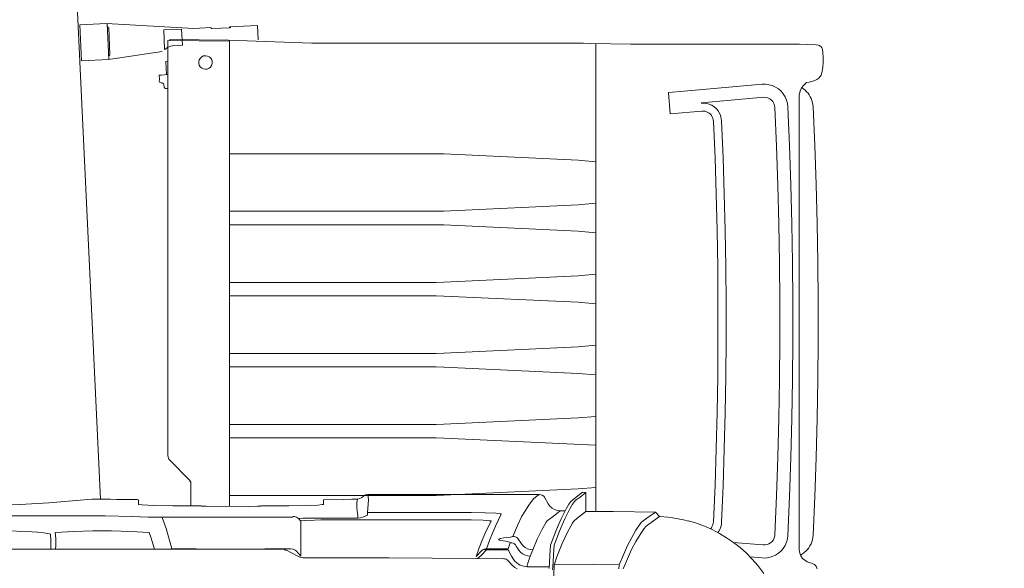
# Model space of a CAD drawing. Header units: millimetres. Extents: x 2204655785 to 2205143108, y 485765510 to 486291538.
# Tile 71 of 156: x 2205001166 to 2205002316, y 486134385 to 486135025. Entities that reach past the tile are written whole.
import ezdxf
from ezdxf.enums import TextEntityAlignment as Align
from ezdxf.lldxf.tags import DXFTag

# ---------------------------------------------------------------- set-up
doc = ezdxf.new("R2010")
doc.units = ezdxf.units.MM
doc.linetypes.add('НЕВИДИМАЯX2', pattern=[19.05, 12.7, -6.35])
for name, color, linetype in [('206ППР Панелевоз', 7, 'Continuous'), ('ППР_Опасная зона от крана', 1, 'Continuous'), ('ППР_Разрез', 5, 'Continuous'), ('ППР_Стрела', 7, 'Continuous')]:
    doc.layers.add(name, color=color, linetype=linetype)
doc.styles.add('ППРк_М1-1', font='GOST_Common Italic.ttf', dxfattribs={"height": 800})
doc.styles.add('ППРк_М1-1кран', font='GOST_Common Italic.ttf', dxfattribs={"width": 0.8, "height": 600})
tags = doc.linetypes.add('опасная зона_Кран', pattern='A,30,-8,4,-8,30,-8,4,-8,30,-8,4,[230,Bbox.shx,S=2.5,R=0,X=0,Y=-10],-6', length=148).pattern_tags.tags
tags[24] = DXFTag(74, 5)

# ---------------------------------------------------------------- blocks, each defined once
blk = doc.blocks.new('*U420')
at = {"layer": 'ППР_Опасная зона от крана', "linetype": 'опасная зона_Кран', "lineweight": 80, "ltscale": 100}
blk.add_arc((29475, 0), 50270, 270, 90, dxfattribs=at)
at = {"layer": 'ППР_Стрела', "linetype": 'НЕВИДИМАЯX2', "lineweight": 50, "ltscale": 100}
blk.add_arc((29475, 0), 38700, 270, 90, dxfattribs=at)
at = {"layer": 'ППР_Стрела', "linetype": 'Continuous', "lineweight": 100}
blk.add_arc((29475, 0), 30700, 270, 90, dxfattribs=at)
at = {"style": 'ППРк_М1-1', "width": 0.8}
for tag, p, height, flags in [('ОПАСНАЯ_ЗОНА', (25480.86, 21929.55), 800, 1), ('ОТЛЕТ_ГРУЗА', (25413.72, 20678.22), 800, 1), ('Кол-во_элементов', (2695.66, -1978.25), 1200, 8)]:
    blk.add_attdef(tag, p, '', height=height, dxfattribs=dict(at, flags=flags))
at = {"style": 'ППРк_М1-1', "width": 0.8, "flags": 8}
blk.add_attdef('МАРКА_КРАНА', text='', height=1200, dxfattribs=at).set_placement((8837.5, 818.17), align=Align.CENTER)
blk.add_attdef('ВЫСОТА', text='', height=1200, dxfattribs=at).set_placement((9134.89, -8454.02), align=Align.MIDDLE_CENTER)
at = {"layer": 'Defpoints', "style": 'ППРк_М1-1', "width": 0.8, "flags": 1}
for tag, p in [('МАКСИМАЛЬНАЯ_ДЛИНА_ГРУЗА', (25470.43, 19233.22)), ('ШИРИНА_ГРУЗА', (25397.01, 17803.51))]:
    blk.add_attdef(tag, p, '', height=800, dxfattribs=at)
at = {"layer": 'ППР_Разрез', "style": 'ППРк_М1-1кран', "width": 0.8, "flags": 8}
for tag, p in [('РАЗРЕЗ2', (-1027.85, 55181.17)), ('РАЗРЕЗ', (-1731.87, -54129.29))]:
    blk.add_attdef(tag, p, '', height=800, dxfattribs=at)
at = {"layer": 'ППР_Стрела', "style": 'ППРк_М1-1кран', "width": 0.8, "flags": 8}
for tag, p in [('ВЫСОТА_КРЮКА_ГОРИЗ', (-19652.89, 21607.87)), ('ГАБАРИТ_СТРЕЛЫ', (-25019.84, 21408.72)), ('ВЫСОТА_КРЮКА_НАКЛ', (-20393.31, 20761.66)), ('ВЫЛЕТ', (-16616.63, 14016.8))]:
    blk.add_attdef(tag, p, '', height=800, rotation=317, dxfattribs=at)
blk = doc.blocks.new('*U53')
at = {"layer": '206ППР Панелевоз', "lineweight": 5}
for p, q in [((8611.8, 1312.1), (8610.7, 1310.5)), ((8613.2, 1313.3), (8611.8, 1312.1)), ((8614.8, 1314.1), (8613.2, 1313.3)), ((8619.3, 1314.8), (8614.8, 1314.1)), ((8624, 1315.1), (8619.3, 1314.8)), ((8630, 1315), (8624, 1315.1)), ((8636.3, 1314.5), (8630, 1315)), ((8642.5, 1313.6), (8636.3, 1314.5)), ((8645.2, 1312.6), (8642.5, 1313.6)), ((8647, 1311.4), (8645.2, 1312.6)), ((8648.7, 1309.9), (8647, 1311.4)), ((8609.9, 1306.7), (8608.9, 1287.5)), ((8610.3, 1309.4), (8609.9, 1306.7)), ((8610.7, 1310.5), (8610.3, 1309.4)), ((8650.3, 1307.7), (8648.7, 1309.9)), ((8651.2, 1306.1), (8650.3, 1307.7)), ((8652.3, 1303.1), (8651.2, 1306.1)), ((8653.4, 1298.6), (8652.3, 1303.1)), ((8670.5, 1300), (8668.4, 1298.7)), ((8672.7, 1301), (8670.5, 1300)), ((8675, 1301.9), (8672.7, 1301)), ((8677.4, 1302.5), (8675, 1301.9)), ((8679.7, 1302.9), (8677.4, 1302.5)), ((8682.2, 1303.2), (8679.7, 1302.9)), ((8727.6, 1305.1), (8682.2, 1303.2)), ((8773.1, 1306.7), (8727.6, 1305.1)), ((8818.6, 1307.9), (8773.1, 1306.7)), ((8864.1, 1308.7), (8818.6, 1307.9)), ((8909.6, 1309.1), (8864.1, 1308.7)), ((8955.1, 1309.1), (8909.6, 1309.1)), ((9000.6, 1308.7), (8955.1, 1309.1)), ((9046.1, 1307.9), (9000.6, 1308.7)), ((9091.6, 1306.7), (9046.1, 1307.9)), ((9137.1, 1305.1), (9091.6, 1306.7)), ((9182.6, 1303.2), (9137.1, 1305.1)), ((9185.2, 1302.9), (9182.6, 1303.2)), ((9187.7, 1302.4), (9185.2, 1302.9)), ((9190.2, 1301.7), (9187.7, 1302.4)), ((9192.6, 1300.8), (9190.2, 1301.7)), ((9194.9, 1299.6), (9192.6, 1300.8)), ((9197.1, 1298.2), (9194.9, 1299.6)), ((9214.9, 1300.4), (9213.6, 1296.5)), ((9215.4, 1302), (9214.9, 1300.4)), ((9214.9, 1300.4), (9214.9, 1300.4)), ((9216.8, 1304.9), (9215.4, 1302)), ((9217.9, 1306.1), (9216.8, 1304.9)), ((9219.3, 1307.1), (9217.9, 1306.1)), ((9221.8, 1308.1), (9219.3, 1307.1)), ((8654, 1295.5), (8653.4, 1298.6)), ((8653.4, 1298.6), (8653.4, 1298.6)), ((8655, 1294.2), (8654, 1295.5)), ((8657.3, 1292.1), (8655, 1294.2)), ((8659.8, 1290.2), (8657.3, 1292.1)), ((8662.6, 1288.7), (8659.8, 1290.2)), ((8661.3, 1292.1), (8659.9, 1290.1)), ((8662.9, 1294), (8661.3, 1292.1)), ((8665, 1287.8), (8662.6, 1288.7)), ((8664.6, 1295.7), (8662.9, 1294)), ((8666.4, 1297.3), (8664.6, 1295.7)), ((8668.4, 1298.7), (8666.4, 1297.3)), ((9199.2, 1296.6), (9197.1, 1298.2)), ((9201.1, 1294.9), (9199.2, 1296.6)), ((9202.8, 1292.9), (9201.1, 1294.9)), ((9204.3, 1290.8), (9202.8, 1292.9)), ((9206.7, 1289), (9203.5, 1287.7)), ((9205.7, 1288.6), (9204.3, 1290.8)), ((9209.5, 1290.9), (9206.7, 1289)), ((9211.8, 1293.4), (9209.5, 1290.9)), ((9213.6, 1296.5), (9211.8, 1293.4)), ((8608.9, 1287.5), (8608.9, 1287)), ((8608.9, 1287), (8608.9, 1287)), ((8608.9, 1287), (8608.9, 1287)), ((8608.9, 1287), (8608.9, 1089.9)), ((8668.8, 1287), (8665, 1287.8)), ((9197.6, 1287), (8668.8, 1287)), ((8773.2, 1277.3), (8727.7, 1275.8)), ((8818.7, 1278.5), (8773.2, 1277.3)), ((8864.2, 1279.3), (8818.7, 1278.5)), ((8909.7, 1279.7), (8864.2, 1279.3)), ((8955.2, 1279.7), (8909.7, 1279.7)), ((9000.7, 1279.3), (8955.2, 1279.7)), ((9046.2, 1278.5), (9000.7, 1279.3)), ((9091.7, 1277.3), (9046.2, 1278.5)), ((9137.2, 1275.8), (9091.7, 1277.3)), ((9199.7, 1287.1), (9197.6, 1287)), ((9203.5, 1287.7), (9199.7, 1287.1)), ((8664.1, 1265.8), (8661.4, 1262.7)), ((8667.2, 1268.4), (8664.1, 1265.8)), ((8670.6, 1270.6), (8667.2, 1268.4)), ((8674.3, 1272.2), (8670.6, 1270.6)), ((8678.2, 1273.3), (8674.3, 1272.2)), ((8682.3, 1273.8), (8678.2, 1273.3)), ((8727.7, 1275.8), (8682.3, 1273.8)), ((9182.7, 1273.8), (9137.2, 1275.8)), ((9186.7, 1273.3), (9182.7, 1273.8)), ((9190.6, 1272.2), (9186.7, 1273.3)), ((9194.3, 1270.6), (9190.6, 1272.2)), ((9197.8, 1268.4), (9194.3, 1270.6)), ((9200.9, 1265.8), (9197.8, 1268.4)), ((9203.5, 1262.7), (9200.9, 1265.8)), ((8657.5, 1255.6), (8656.4, 1251.7)), ((8659.2, 1259.3), (8657.5, 1255.6)), ((8661.4, 1262.7), (8659.2, 1259.3)), ((8674.4, 1254.5), (8672.9, 1252.6)), ((8676.2, 1256.1), (8674.4, 1254.5)), ((8678.3, 1257.4), (8676.2, 1256.1)), ((8680.6, 1258.2), (8678.3, 1257.4)), ((8683, 1258.5), (8680.6, 1258.2)), ((8728.3, 1260.5), (8683, 1258.5)), ((8773.7, 1262.1), (8728.3, 1260.5)), ((8819, 1263.3), (8773.7, 1262.1)), ((8864.4, 1264.1), (8819, 1263.3)), ((8909.8, 1264.5), (8864.4, 1264.1)), ((8955.2, 1264.5), (8909.8, 1264.5)), ((9000.5, 1264.1), (8955.2, 1264.5)), ((9045.9, 1263.3), (9000.5, 1264.1)), ((9091.3, 1262.1), (9045.9, 1263.3)), ((9136.6, 1260.5), (9091.3, 1262.1)), ((9181.9, 1258.5), (9136.6, 1260.5)), ((9183.2, 1258.4), (9181.9, 1258.5)), ((9185.5, 1257.8), (9183.2, 1258.4)), ((9187.7, 1256.8), (9185.5, 1257.8)), ((9189.7, 1255.4), (9187.7, 1256.8)), ((9191.4, 1253.6), (9189.7, 1255.4)), ((9205.7, 1259.3), (9203.5, 1262.7)), ((9207.4, 1255.6), (9205.7, 1259.3)), ((9208.5, 1251.7), (9207.4, 1255.6)), ((8656.4, 1251.7), (8655.9, 1247.7)), ((8655.9, 1247.7), (8655.9, 1243.6)), ((8655.9, 1243.6), (8663.8, 1152.5)), ((8671.2, 1248), (8671.1, 1245.6)), ((8671.1, 1245.6), (8677.4, 1172.7)), ((8671.8, 1250.4), (8671.2, 1248)), ((8672.9, 1252.6), (8671.8, 1250.4)), ((9190.8, 1209.9), (9193.8, 1245)), ((9192.6, 1251.5), (9191.4, 1253.6)), ((9193.3, 1249.8), (9192.6, 1251.5)), ((9193.8, 1247.4), (9193.3, 1249.8)), ((9193.8, 1245), (9193.8, 1247.4)), ((9207.8, 1229.5), (9209, 1243.6)), ((9209.1, 1247.7), (9208.5, 1251.7)), ((9209, 1243.6), (9209.1, 1247.7)), ((9227, 1245.6), (9220.8, 1241)), ((9210.5, 1232.2), (9203.5, 1225.3)), ((9217.8, 1238.6), (9210.5, 1232.2)), ((9220.8, 1241), (9217.8, 1238.6)), ((9203.5, 1225.3), (9197, 1218)), ((9191, 1210.3), (9185.5, 1202.2)), ((9197, 1218), (9191, 1210.3)), ((8698.9, 1196.4), (8695.7, 1196)), ((8741.4, 1198.1), (8698.9, 1196.4)), ((8784, 1199.5), (8741.4, 1198.1)), ((8826.6, 1200.6), (8784, 1199.5)), ((8869.2, 1201.2), (8826.6, 1200.6)), ((8911.8, 1201.6), (8869.2, 1201.2)), ((8954.3, 1201.6), (8911.8, 1201.6)), ((8996.9, 1201.2), (8954.3, 1201.6)), ((9039.5, 1200.6), (8996.9, 1201.2)), ((9082.1, 1199.5), (9039.5, 1200.6)), ((9124.7, 1198.1), (9082.1, 1199.5)), ((9167.2, 1196.4), (9124.7, 1198.1)), ((9170, 1196.1), (9167.2, 1196.4)), ((9172.6, 1195.5), (9170, 1196.1)), ((9185.5, 1202.2), (9180.4, 1193.9)), ((8680.5, 1185), (8679.2, 1182)), ((8682.3, 1187.7), (8680.5, 1185)), ((8684.4, 1190.1), (8682.3, 1187.7)), ((8686.8, 1192.2), (8684.4, 1190.1)), ((8689.6, 1193.9), (8686.8, 1192.2)), ((8692.5, 1195.2), (8689.6, 1193.9)), ((8692.4, 1184.5), (8694, 1185.5)), ((8695.7, 1196), (8692.5, 1195.2)), ((8694, 1185.5), (8695.7, 1186.3)), ((8695.7, 1186.3), (8697.5, 1186.7)), ((8697.5, 1186.7), (8699.3, 1187)), ((8699.3, 1187), (8741.8, 1188.7)), ((8741.8, 1188.7), (8784.3, 1190.1)), ((8784.3, 1190.1), (8826.8, 1191.1)), ((8826.8, 1191.1), (8869.3, 1191.8)), ((8869.3, 1191.8), (8911.8, 1192.1)), ((8911.8, 1192.1), (8954.3, 1192.1)), ((8954.3, 1192.1), (8996.8, 1191.8)), ((8996.8, 1191.8), (9039.3, 1191.1)), ((9039.3, 1191.1), (9081.8, 1190.1)), ((9081.8, 1190.1), (9124.3, 1188.7)), ((9124.3, 1188.7), (9166.8, 1187)), ((9166.8, 1187), (9168.6, 1186.7)), ((9168.6, 1186.7), (9170.4, 1186.3)), ((9170.4, 1186.3), (9172.1, 1185.5)), ((9175.9, 1185.2), (9171.9, 1176.3)), ((9172.1, 1185.5), (9173.7, 1184.5)), ((9175.2, 1194.5), (9172.6, 1195.5)), ((9177.6, 1193.3), (9175.2, 1194.5)), ((9180.4, 1193.9), (9175.9, 1185.2)), ((9179.5, 1192), (9177.6, 1193.3)), ((8678.3, 1178.9), (8677.8, 1175.7)), ((8677.8, 1175.7), (8677.9, 1172.5)), ((8679.2, 1182), (8678.3, 1178.9)), ((8687.3, 1175.1), (8687.5, 1177)), ((8687.3, 1173.3), (8687.3, 1175.1)), ((8690.5, 1136.4), (8687.3, 1173.3)), ((8687.5, 1177), (8688, 1178.7)), ((8688, 1178.7), (8688.8, 1180.4)), ((8688.8, 1180.4), (8689.8, 1182)), ((8689.8, 1182), (8691, 1183.4)), ((8691, 1183.4), (8692.4, 1184.5)), ((9171.9, 1176.3), (9168.5, 1167.1)), ((9173.7, 1184.5), (9175.1, 1183.4)), ((9168.5, 1167.1), (9165.6, 1157.8)), ((8663.8, 1152.5), (8665.5, 1134.2)), ((9164.7, 1151.7), (9163.4, 1145.6)), ((9166.2, 1157.7), (9164.7, 1151.7)), ((9165.6, 1157.8), (9166.2, 1157.7)), ((9162.3, 1139.5), (9161.5, 1133.4)), ((9163.4, 1145.6), (9162.3, 1139.5)), ((8665.5, 1134.2), (8690.5, 1136.4)), ((9161.5, 1133.4), (9160.6, 1124.7)), ((9155.7, 1119), (9154.9, 1070.2)), ((9160.6, 1124), (9155.7, 1119)), ((9155.7, 1119), (9160.6, 1111.9)), ((9160.6, 1124.7), (9160.6, 1124)), ((9170.6, 1109.7), (9160.6, 1124)), ((9160.6, 1111.9), (9165.5, 1104.8)), ((9165.5, 1104.8), (9167.1, 1103)), ((9172.3, 1107.9), (9170.6, 1109.7)), ((9174.5, 1106.1), (9172.3, 1107.9)), ((9181.8, 1101.2), (9174.5, 1106.1)), ((9167.1, 1103), (9169.3, 1101.2)), ((9169.3, 1101.2), (9176.6, 1096.3)), ((9176.6, 1096.3), (9185, 1091.4)), ((9189.9, 1096.2), (9181.8, 1101.2)), ((9199.2, 1091.3), (9189.9, 1096.2)), ((8608.9, 1089.9), (8608.2, 1043.6)), ((9185, 1091.4), (9194.6, 1086.5)), ((9194.6, 1086.5), (9205.2, 1081.6)), ((9209.9, 1086.4), (9199.2, 1091.3)), ((9205.2, 1081.6), (9217, 1076.7)), ((9221.9, 1081.4), (9209.9, 1086.4)), ((9154.9, 1070.2), (9154.6, 1037.6)), ((9216.5, 1046.3), (9217, 1076.7)), ((9217, 1076.7), (9221.6, 1076.3)), ((9154.7, 1049.3), (8608.3, 1049.3)), ((8744.6, 1028.9), (8746.5, 1049.3)), ((8794.8, 1049.3), (8796.7, 1028.9)), ((8829.4, 1049.3), (8827.6, 1028.9)), ((8879.6, 1028.9), (8877.8, 1049.3)), ((8910.5, 1028.9), (8912.4, 1049.3)), ((8962.6, 1028.9), (8960.7, 1049.3)), ((8993.5, 1028.9), (8995.3, 1049.3)), ((9043.7, 1049.3), (9045.5, 1028.9)), ((9077.4, 1049.3), (9069.1, 872)), ((9126.6, 1049.3), (9128.5, 1028.9)), ((8608.2, 1043.6), (8608.1, 1035.1)), ((9132.1, 1034), (9132.6, 1037.6)), ((9132.6, 1037.6), (9137.9, 1031)), ((9132.6, 1037.6), (9154.6, 1037.6)), ((9154.6, 1037.6), (9160, 1031)), ((9216.2, 1001), (9216.5, 1046.3)), ((8608.1, 1035.1), (8608.1, 1035.1)), ((8608.1, 1035.1), (8608.1, 717.9)), ((8737.2, 872), (8744.6, 1028.9)), ((8796.7, 1028.9), (8804, 872)), ((8827.6, 1028.9), (8820.2, 872)), ((8887, 872), (8879.6, 1028.9)), ((8903.2, 872), (8910.5, 1028.9)), ((8969.9, 872), (8962.6, 1028.9)), ((8986.1, 872), (8993.5, 1028.9)), ((9045.5, 1028.9), (9052.9, 872)), ((9128.5, 1028.9), (9135.9, 872)), ((9141.2, 1022.6), (9132.1, 1034)), ((9137.9, 1031), (9141.3, 1026.6)), ((9141.3, 1026.6), (9143.3, 1024.5)), ((9143.3, 1024.5), (9144.6, 1023.4)), ((9160, 1031), (9163.4, 1026.7)), ((9163.4, 1026.7), (9165.3, 1024.5)), ((9165.3, 1024.5), (9166.6, 1023.4)), ((9143.2, 1020.3), (9141.2, 1022.6)), ((9144.5, 1019.2), (9143.2, 1020.3)), ((9146.2, 1018.1), (9144.5, 1019.2)), ((9144.6, 1023.4), (9146.2, 1022.3)), ((9146.2, 1022.3), (9151.5, 1019.2)), ((9151.5, 1015), (9146.2, 1018.1)), ((9151.5, 1019.2), (9157.1, 1016.2)), ((9157.1, 1012), (9151.5, 1015)), ((9154.1, 1007.8), (9154.1, 1013.6)), ((9157.1, 1016.2), (9163.4, 1013.1)), ((9163.4, 1013.1), (9170.2, 1010.1)), ((9166.6, 1023.4), (9168.3, 1022.3)), ((9168.3, 1022.3), (9168.3, 1022.3)), ((9168.3, 1022.3), (9179.1, 1016.2)), ((9179.1, 1016.2), (9185.4, 1013.2)), ((9185.4, 1013.2), (9192.2, 1010.1)), ((9150.9, 998.3), (9152.6, 1001.2)), ((9152.6, 1001.2), (9153.7, 1004.4)), ((9153.7, 1004.4), (9154.1, 1007.8)), ((9156, 1005.5), (9154.1, 1007.8)), ((9161.5, 998.6), (9156, 1005.5)), ((9163.4, 1008.9), (9157.1, 1012)), ((9170.2, 1005.9), (9163.4, 1008.9)), ((9170.2, 1010.1), (9177.7, 1007)), ((9177.6, 1002.8), (9170.2, 1005.9)), ((9194.2, 996.7), (9177.6, 1002.8)), ((9177.7, 1007), (9194.2, 1000.9)), ((9192.2, 1010.1), (9207.6, 1004)), ((9194.2, 1000.9), (9199.3, 1000.4)), ((9207.6, 1004), (9216.2, 1001)), ((9216.4, 1000.9), (9216.2, 1001)), ((9219.4, 1000.7), (9216.4, 1000.9)), ((9242.1, 999.5), (9219.4, 1000.7)), ((9137, 988.6), (9138.2, 989.7)), ((9138.2, 989.7), (9145.7, 993.9)), ((9145.7, 993.9), (9148.5, 995.8)), ((9148.5, 995.8), (9150.9, 998.3)), ((9164.5, 994.1), (9161.5, 998.6)), ((9166.1, 992.2), (9164.5, 994.1)), ((9167.3, 991.4), (9166.1, 992.2)), ((9176.3, 986.3), (9167.3, 991.4)), ((9195.1, 996.5), (9194.2, 996.7)), ((9199.3, 996.2), (9195.1, 996.5)), ((9199.3, 1000.4), (9219.6, 999.3)), ((9221.5, 994.9), (9199.3, 996.2)), ((9219.4, 995.1), (9219.4, 969.6)), ((9219.6, 999.3), (9222.8, 999)), ((9135.1, 983.2), (9135.3, 985.2)), ((9136.9, 980.5), (9135.1, 983.2)), ((9135.1, 783.1), (9135.1, 983.2)), ((9135.3, 985.2), (9135.9, 986.9)), ((9135.9, 986.9), (9137, 988.6)), ((9139.7, 977.2), (9136.9, 980.5)), ((9187.1, 981.1), (9176.3, 986.3)), ((9199.6, 975.7), (9187.1, 981.1)), ((9143, 974.2), (9139.7, 977.2)), ((9147.3, 971.1), (9143, 974.2)), ((9154.6, 966.4), (9147.3, 971.1)), ((9160.4, 963.1), (9154.6, 966.4)), ((9194.8, 964.5), (9196.8, 966.9)), ((9196.8, 966.9), (9198.3, 969.6)), ((9198.3, 969.6), (9199.3, 972.6)), ((9199.3, 972.6), (9199.6, 975.7)), ((9199.6, 975.7), (9207, 972.9)), ((9205.8, 966.8), (9204.3, 964)), ((9206.7, 969.8), (9205.8, 966.8)), ((9207, 972.9), (9206.7, 969.8)), ((9207, 972.9), (9216.2, 969.6)), ((9207, 972.9), (9207, 972.9)), ((9216.2, 969.6), (9217.7, 969.1)), ((9217.7, 969.1), (9218.5, 969)), ((9219.1, 966.5), (9218.4, 963.7)), ((9218.5, 969), (9219.2, 969.2)), ((9219.4, 969.6), (9219.1, 966.5)), ((9219.2, 969.2), (9219.4, 969.6)), ((9171.3, 957.8), (9160.4, 963.1)), ((9183.8, 952.4), (9171.3, 957.8)), ((9184, 954.1), (9184.5, 955.7)), ((9184.5, 955.7), (9185.3, 957.1)), ((9185.3, 957.1), (9186.3, 958.4)), ((9186.3, 958.4), (9192.4, 962.5)), ((9192.4, 962.5), (9194.8, 964.5)), ((9193.8, 955.6), (9192.7, 954.3)), ((9195.1, 956.6), (9193.8, 955.6)), ((9199.8, 959.7), (9195.1, 956.6)), ((9202.3, 961.6), (9199.8, 959.7)), ((9204.3, 964), (9202.3, 961.6)), ((9213, 955.2), (9211.1, 953.5)), ((9214.8, 957.2), (9213, 955.2)), ((9216.2, 959), (9214.8, 957.2)), ((9217.4, 961.2), (9216.2, 959)), ((9218.4, 963.7), (9217.4, 961.2)), ((9217.8, 952.2), (9220, 954.7)), ((9220, 954.7), (9221.6, 957.6)), ((9183.8, 952.4), (9184, 954.1)), ((9184.1, 952), (9183.8, 952.4)), ((9184.8, 949.7), (9184.1, 952)), ((9185.3, 945.4), (9184.8, 949.7)), ((9185.7, 942.2), (9185.3, 945.4)), ((9189.6, 943.8), (9188.8, 938.5)), ((9189.9, 945.9), (9189.6, 943.8)), ((9189.6, 943.8), (9189.6, 943.8)), ((9190.6, 948.8), (9189.9, 945.9)), ((9190.9, 949.4), (9190.6, 948.8)), ((9191.3, 949.5), (9190.9, 949.4)), ((9198.3, 947), (9191.2, 949.6)), ((9191.4, 951.2), (9191.3, 949.5)), ((9191.9, 952.8), (9191.4, 951.2)), ((9192.7, 954.3), (9191.9, 952.8)), ((9198.3, 921.6), (9198.3, 947)), ((9207, 950.9), (9199.6, 947)), ((9199.6, 947), (9199.6, 921.6)), ((9211.1, 953.5), (9207, 950.9)), ((9209.9, 942), (9210.1, 943.4)), ((9210.1, 943.4), (9210.6, 944.8)), ((9210.6, 944.8), (9211.4, 946)), ((9211.4, 946), (9211.9, 946.5)), ((9211.9, 946.5), (9217.9, 952.2)), ((9211.9, 946.5), (9211.9, 946.5)), ((9217.9, 952.2), (9217.8, 952.2)), ((9156.3, 920.2), (9156.9, 932.7)), ((9156.9, 932.7), (9157.4, 937.6)), ((9157.4, 937.6), (9157.7, 938.7)), ((9157.7, 938.7), (9157.8, 939)), ((9157.8, 939), (9157.9, 939)), ((9157.9, 939), (9164.5, 935.6)), ((9164.5, 935.6), (9171.8, 932.1)), ((9171.8, 932.1), (9179.9, 928.6)), ((9186.5, 937.6), (9185.7, 942.2)), ((9187, 936.4), (9186.5, 937.6)), ((9187.4, 935.8), (9187, 936.4)), ((9187.9, 936), (9187.4, 935.8)), ((9188.3, 936.9), (9187.9, 936)), ((9188.8, 938.5), (9188.3, 936.9)), ((9209.5, 908.5), (9209.9, 942)), ((9156.1, 904.1), (9156.3, 920.2)), ((9165, 917.9), (9165.5, 925)), ((9165.5, 925), (9165.8, 927.1)), ((9165.8, 927.1), (9166, 927.3)), ((9166, 927.3), (9166, 927.3)), ((9166, 927.3), (9172.7, 923.8)), ((9172.7, 923.8), (9180.2, 920.2)), ((9179.9, 928.6), (9188.7, 925.1)), ((9180.2, 920.2), (9188.4, 916.7)), ((9188.7, 925.1), (9198.3, 921.6)), ((9198.3, 920.7), (9198.3, 921.6)), ((9198.7, 918.9), (9198.3, 920.7)), ((9199.3, 920.3), (9199.6, 921.6)), ((9199.3, 919), (9199.3, 920.3)), ((9199.6, 921.6), (9199.6, 921.6)), ((9199.6, 921.6), (9206.2, 915.4)), ((9164.7, 903.9), (9165, 917.9)), ((9188.4, 916.7), (9197.4, 913.1)), ((9197.4, 913.1), (9207.2, 909.6)), ((9199.5, 917.3), (9198.7, 918.9)), ((9199.5, 917.8), (9199.3, 919)), ((9200, 916.7), (9199.5, 917.8)), ((9200.6, 915.8), (9199.5, 917.3)), ((9200.6, 915.8), (9200, 916.7)), ((9207.2, 909.6), (9200.6, 915.8)), ((9200.6, 915.8), (9200.6, 915.8)), ((9206.2, 915.4), (9208.2, 913.1)), ((9207.2, 909.6), (9207.2, 909.6)), ((9208.2, 913.1), (9209.6, 911.1)), ((9156.1, 782.6), (9156.1, 904.1)), ((9164.7, 728.3), (9164.7, 903.9)), ((9208.8, 808), (9209.5, 908.5)), ((8737, 862.8), (8737.2, 872)), ((8737, 621.4), (8737, 862.8)), ((8804, 872), (8804.2, 862.8)), ((8804.2, 862.8), (8804.2, 621.4)), ((8820.2, 872), (8820, 862.8)), ((8820, 862.8), (8820, 621.4)), ((8887.2, 862.8), (8887, 872)), ((8887.2, 621.4), (8887.2, 862.8)), ((8902.9, 862.8), (8903.2, 872)), ((8902.9, 621.4), (8902.9, 862.8)), ((8970.2, 862.8), (8969.9, 872)), ((8970.2, 621.4), (8970.2, 862.8)), ((8985.9, 862.8), (8986.1, 872)), ((8985.9, 621.4), (8985.9, 862.8)), ((9052.9, 872), (9053.1, 862.8)), ((9053.1, 862.8), (9053.1, 621.4)), ((9069.1, 872), (9068.9, 862.8)), ((9068.9, 862.8), (9068.9, 621.4)), ((9135.9, 872), (9136.1, 862.8)), ((9136.1, 862.8), (9136.1, 621.4)), ((9208.7, 707.5), (9208.8, 808)), ((9135.1, 783.1), (9137.6, 783.7)), ((9135.5, 780.6), (9135.1, 783.1)), ((9137.6, 783.7), (9141.2, 783.9)), ((9141.2, 783.9), (9146.3, 783.7)), ((9146.3, 783.7), (9156.1, 782.6)), ((9158.9, 782.6), (9156.1, 782.6)), ((9161.3, 777.4), (9158.9, 782.6)), ((9136.7, 778.2), (9135.5, 780.6)), ((9138.6, 776), (9136.7, 778.2)), ((9139.8, 773.7), (9138.6, 776)), ((9140.2, 771.1), (9139.8, 773.7)), ((9140.2, 764.5), (9140.2, 771.1)), ((9140.2, 771.1), (9144.1, 770.5)), ((9149.6, 770.3), (9154.4, 770.7)), ((9154.4, 770.7), (9159.6, 771.6)), ((9159.6, 771.6), (9159.6, 771.6)), ((9159.6, 771.6), (9162.4, 771.6)), ((9162.1, 774.6), (9161.3, 777.4)), ((9162.4, 771.6), (9162.1, 774.6)), ((9162.4, 771.6), (9162.4, 720.3)), ((9140.9, 755), (9140.2, 764.5)), ((9144.1, 770.5), (9149.6, 770.3)), ((9141, 731.5), (9140.9, 755)), ((9146.4, 731.5), (9141, 731.5)), ((9146.5, 731.3), (9146.4, 731.5)), ((9146.8, 730), (9146.5, 731.3)), ((9147.2, 724.7), (9146.8, 730)), ((9147.7, 711.2), (9147.2, 724.7)), ((9164.8, 721), (9164.7, 728.3)), ((8608.1, 717.9), (8604.4, 620.6)), ((9162.4, 720.3), (9162.7, 707.2)), ((9165.2, 709.3), (9164.8, 721)), ((9148, 690.9), (9147.7, 711.2)), ((9163.1, 702), (9161.5, 699.9)), ((9162.7, 707.2), (9163, 702.4)), ((9163, 702.4), (9163.1, 702)), ((9165.9, 704.8), (9163.1, 702)), ((9165.7, 705.1), (9165.2, 709.3)), ((9165.9, 704.8), (9165.7, 705.1)), ((9207.1, 704.8), (9165.9, 704.8)), ((9200.7, 699.3), (9207.1, 704.8)), ((9207.1, 701.2), (9208.1, 703.8)), ((9208.1, 703.8), (9208.6, 706.5)), ((9208.6, 706.5), (9208.7, 707.5)), ((9148.1, 658.1), (9148, 690.9)), ((9160.7, 697.4), (9160.6, 696)), ((9160.6, 696), (9161.4, 695.5)), ((9161.5, 699.9), (9160.7, 697.4)), ((9161.4, 695.5), (9161.4, 526.7)), ((9198.3, 693.3), (9198.7, 695.9)), ((9198.3, 663.4), (9198.3, 693.3)), ((9198.7, 695.9), (9199.9, 698.3)), ((9199.9, 698.3), (9200.7, 699.3)), ((9200.1, 688), (9207.1, 701.2)), ((9198.7, -678.8), (9198.7, 686.3)), ((9198.7, 686.3), (9199.8, 686.3)), ((9199.8, 686.3), (9200.1, 688)), ((9148.4, 658.1), (9148.1, 658.1)), ((9148.5, 657.5), (9148.4, 658.1)), ((9148.7, 654.1), (9148.5, 657.5)), ((9198.7, 662.9), (9198.3, 663.4)), ((8603.9, 655.2), (8587.2, 654.4)), ((8587.2, 654.4), (8588.7, 621.4)), ((9148.8, 644.3), (9148.7, 654.1)), ((9148.7, 594.2), (9148.8, 644.3)), ((8589.2, 622.8), (8588.7, 622.9)), ((8588.7, 621.4), (8589.9, 621.4)), ((8589.7, 622.5), (8589.2, 622.8)), ((8589.9, 621.9), (8589.7, 622.5)), ((8590.9, 600.9), (8589.9, 621.9)), ((8604.9, 549.7), (8605.7, 621.4)), ((8605.7, 621.4), (9148.8, 621.4)), ((8604.4, 620.6), (8603.8, 551.8)), ((8589.8, 599.8), (8590.5, 600)), ((8590.8, 580.1), (8589.8, 599.8)), ((8590.5, 600), (8590.8, 600.5)), ((8590.8, 600.5), (8590.9, 600.9)), ((8625.5, 599.7), (8624, 598)), ((8627.4, 600.8), (8625.5, 599.7)), ((8629.5, 601.4), (8627.4, 600.8)), ((8631.8, 601.3), (8629.5, 601.4)), ((8633.9, 600.7), (8631.8, 601.3)), ((8635.8, 599.4), (8633.9, 600.7)), ((8637.2, 597.7), (8635.8, 599.4)), ((8623, 596), (8622.6, 593.8)), ((8622.6, 593.8), (8622.6, 593.5)), ((8622.6, 593.5), (8622.9, 591.3)), ((8622.9, 591.3), (8623.9, 589.2)), ((8624, 598), (8623, 596)), ((8623.9, 589.2), (8625.3, 587.6)), ((8625.3, 587.6), (8627.2, 586.3)), ((8633.7, 586.3), (8635.6, 587.5)), ((8635.6, 587.5), (8637.1, 589.2)), ((8637.1, 589.2), (8638, 591.2)), ((8638.1, 595.6), (8637.2, 597.7)), ((8638, 591.2), (8638.4, 593.4)), ((8638.4, 593.4), (8638.1, 595.6)), ((8638.4, 593.4), (8638.4, 593.4)), ((9148, 555.3), (9148.1, 588.5)), ((9148.1, 588.5), (9148.4, 588.5)), ((9148.4, 588.5), (9148.7, 594.2)), ((8585, 478.1), (8590.8, 580.1)), ((8627.2, 586.3), (8629.3, 585.7)), ((8629.3, 585.7), (8631.6, 585.7)), ((8631.6, 585.7), (8633.7, 586.3)), ((9120, 576.1), (9118.2, 575)), ((9120.5, 576.3), (9119.3, 575.8)), ((9122, 576.5), (9120.5, 576.3)), ((9148.1, 576.5), (9122, 576.5)), ((9198.3, 583.2), (9198.7, 583.7)), ((9198.3, 554.3), (9198.3, 583.2)), ((8610.3, 566.6), (8591.6, 565.7)), ((8591.6, 565.7), (8592.5, 544.8)), ((8611, 555), (8610.3, 566.6)), ((8610.3, 566.6), (8610.3, 566.6)), ((9118.2, 575), (9095, 551.8)), ((8611, 554.7), (8611, 555)), ((8611.4, 552.8), (8611, 554.7)), ((8612.1, 551), (8611.4, 552.8)), ((8630.1, 558.9), (8630.1, 558.9)), ((8630.1, 558.9), (8630.1, 558.9)), ((8630.1, 558.9), (8630.1, 558.9)), ((8630.1, 558.9), (8630.1, 558.9)), ((8630.1, 558.9), (8630.1, 558.9)), ((8630.1, 558.9), (8630.1, 558.9)), ((9147.6, 533), (9148, 555.3)), ((9189.8, 552), (9198.3, 554.3)), ((8592.5, 544.8), (8614.8, 545.8)), ((8603.8, 551.8), (8604.9, 551.8)), ((9089.8, 549.7), (8604.9, 549.7)), ((8612.9, 549.2), (8612.1, 551)), ((8614, 547.6), (8612.9, 549.2)), ((8615.3, 546.1), (8614, 547.6)), ((8614.8, 545.8), (8615.3, 546.1)), ((8617.5, 543.1), (8627, 480.1)), ((8629.1, 549.7), (8629.2, 547.1)), ((8629.2, 547.1), (8644.8, 547.9)), ((8644.7, 549.7), (8645.1, 541.6)), ((8645.1, 541.6), (8645.2, 541.1)), ((8645.2, 541.1), (8645.2, 539.6)), ((8653.7, 540.4), (8654.1, 541.4)), ((8654.1, 542.8), (8654.5, 543.8)), ((8654.2, 541.8), (8654.1, 542.8)), ((8654.1, 542.8), (8654.1, 542.8)), ((8654.1, 541.4), (8654.2, 541.8)), ((8654.2, 541.8), (8654.2, 541.8)), ((8654.5, 543.8), (8655.5, 544.6)), ((8655.5, 544.6), (8656.4, 545)), ((8656.4, 545), (8658.9, 545.1)), ((8658.9, 545.1), (8659.6, 545.4)), ((8659.6, 545.4), (8660.5, 546.2)), ((8660.5, 546.2), (8660.8, 546.9)), ((8660.8, 547.1), (8660.8, 549.7)), ((8660.8, 546.9), (8660.8, 547.1)), ((9090.9, 549.8), (9089.8, 549.7)), ((9092.4, 550.2), (9090.9, 549.8)), ((9093.8, 550.9), (9092.4, 550.2)), ((9095, 551.8), (9093.8, 550.9)), ((9161.9, 543), (9174.7, 547.5)), ((9174.7, 547.5), (9189.8, 552)), ((8645.2, 539.6), (8649.9, 539.8)), ((8645.2, 539.6), (8645.2, 539.6)), ((8649.9, 539.8), (8652.1, 539.6)), ((8652.1, 539.6), (8653.1, 539.8)), ((8653.1, 539.8), (8653.7, 540.4)), ((9147, 519.6), (9147.6, 533)), ((9185.9, 530), (9179.2, 527.7)), ((9198.7, 534.1), (9185.9, 530)), ((9146.5, 515.3), (9147, 519.6)), ((9161.4, 526.7), (9160.7, 507.9)), ((9179.2, 527.7), (9178, 505.8)), ((9140.8, 489.4), (9140.9, 513.7)), ((9140.9, 513.7), (9141, 515.1)), ((9141, 515.1), (9146.4, 515.1)), ((9146.4, 515.1), (9146.5, 515.3)), ((9160.7, 507.9), (9160, 476.2)), ((9178, 505.8), (9177.4, 483.8)), ((9140.2, 482.1), (9140.8, 489.4)), ((9177.4, 483.8), (9177.4, 461.8)), ((8586.5, 446.6), (8585, 478.1)), ((8626.9, 480.8), (8585.1, 478.8)), ((8588, 479), (8589.2, 479.4)), ((8589.2, 479.4), (8590.1, 480.2)), ((8590.1, 480.2), (8590.2, 480.5)), ((8590.2, 480.5), (8621.6, 481.9)), ((8621.6, 481.9), (8622.5, 481.1)), ((8622.5, 481.1), (8623.6, 480.7)), ((8623.6, 480.7), (8623.9, 480.7)), ((8627, 480.1), (8628.5, 448.6)), ((9140.2, 460.6), (9140.2, 482.1)), ((9160, 476.2), (9159.7, 429.2)), ((9140.2, 470.9), (7814.6, 408.1)), ((9144.8, 410.8), (9140.2, 460.6)), ((9177.4, 461.8), (9178, 439.9)), ((8628.5, 448.6), (8586.5, 446.6)), ((9178, 439.9), (9179.2, 417.9)), ((9159.7, 429.2), (9159.7, -421.8)), ((9179.2, 417.9), (9186.5, 418.6)), ((9186.5, 418.6), (9194.5, 418.7)), ((9194.5, 418.7), (9198.7, 418.4)), ((9146.5, 376.6), (9144.8, 410.8)), ((9179, 397.5), (9179.7, 404.7)), ((9179.7, 404.7), (9180.3, 408.7)), ((9180.3, 408.7), (9180.9, 411.5)), ((9180.9, 411.5), (9181.3, 412.3)), ((9181.3, 412.3), (9181.6, 412.5)), ((9181.6, 412.5), (9188.1, 413)), ((9188.1, 413), (9195.1, 412.9)), ((9195.1, 412.9), (9198.7, 412.7)), ((9178.3, 384.9), (9179, 397.5)), ((9177.5, 361.2), (9178.3, 384.9)), ((9146.9, 357.5), (9146.5, 376.6))]:
    blk.add_line(p, q, dxfattribs=at)

msp = doc.modelspace()

# ---------------------------------------------------------------- block references
at = {"rotation": 270}
msp.add_blockref('*U420', (2205009908.3, 486171614.7), dxfattribs=at)

# ---------------------------------------------------------------- next in the draw order: block references
msp.add_blockref('*U53', (2205000789.9, 486143605.7), dxfattribs=at)

doc.saveas('drawing.dxf')
